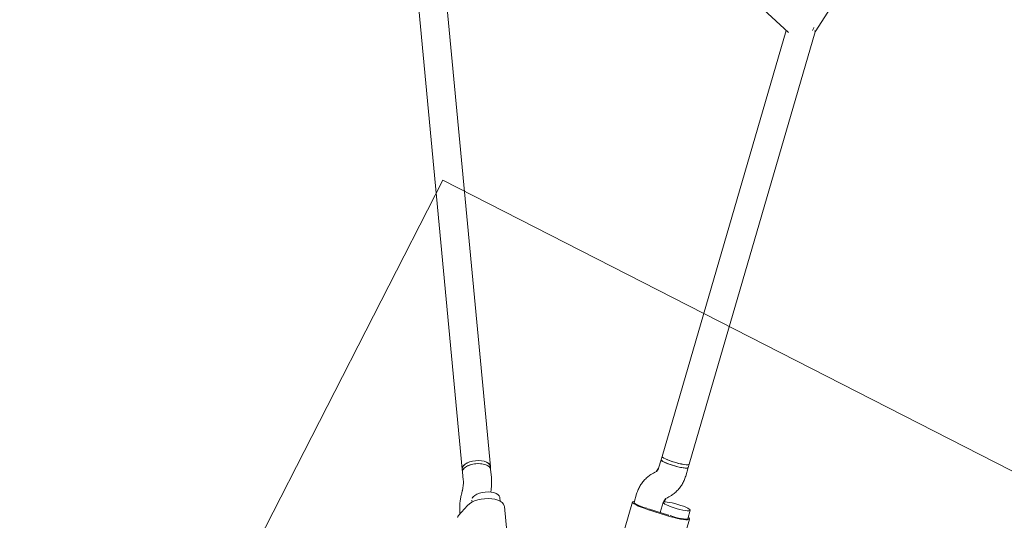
# Model space of a CAD drawing. Extents: x 5459245 to 5462690, y 5971016 to 5972523.
# Tile 102 of 136: x 5462452.728 to 5462453.286, y 5972211.459 to 5972211.743. Entities that reach past the tile are written whole.
import ezdxf

# ---------------------------------------------------------------- set-up
doc = ezdxf.new("R2010")
doc.units = 0
doc.layers.add('A_MAŁA ARCHITEKTURA', color=195, linetype='CONTINUOUS', lineweight=9)

# ---------------------------------------------------------------- blocks, each defined once
blk = doc.blocks.new('A$C43995eb0')
at = {"layer": 'A_MAŁA ARCHITEKTURA'}
for q in [(3092.12, 1481.29), (3692.12, 908.38)]:
    blk.add_line((3092.12, 908.38), q, dxfattribs=at)
at = {"layer": 'A_MAŁA ARCHITEKTURA', "linetype": 'Continuous'}
for p, q in [((3227.92, 1125.75), (3199.67, 1120.35)), ((3199.9, 1119.36), (3195.05, 1118.43)), ((3172.08, 1105.99), (2921.21, 1058.06)), ((3174.03, 1106.36), (3172.08, 1105.99)), ((3178.91, 1107.29), (3174.03, 1106.36)), ((3205.1, 1096.9), (3203.14, 1108.61)), ((3205.63, 1096.55), (3203.66, 1108.26)), ((3194.9, 1103.38), (3193.8, 1104.14)), ((3197.77, 1102.84), (3197.63, 1102.81)), ((3198.05, 1102.71), (3203.94, 1103.84)), ((2927.99, 1043.07), (3175.09, 1090.27)), ((3175.09, 1090.27), (3177.03, 1090.64)), ((3177.03, 1090.64), (3181.91, 1091.58)), ((3184.65, 1091.01), (3185.75, 1090.25)), ((3205.76, 1087.04), (3233.99, 1092.43)), ((3200.64, 1087.1), (3205.52, 1088.03)), ((2921.26, 1058.07), (2742.53, 1075.11)), ((2850.06, 768.02), (2928.45, 1044.69)), ((3263.04, 1037.61), (3241.06, 1023.63)), ((3239.48, 1020.17), (3237.77, 1019.08)), ((3224.42, 1006.17), (2834.96, 758.41)), ((3225.89, 1007.11), (3224.42, 1006.17)), ((3229.57, 1009.45), (3225.89, 1007.11)), ((3246.36, 1005.58), (3247.23, 1006.14)), ((3257.49, 1002.88), (3250.05, 1004.77)), ((3256.27, 1003.05), (3256.43, 1003.15)), ((3233.01, 992.67), (3234.48, 993.61)), ((3234.48, 993.61), (3238.16, 995.95)), ((3244.04, 998.3), (3245.36, 998.6)), ((2841.27, 743.46), (3233.01, 992.67))]:
    blk.add_line(p, q, dxfattribs=at)
at = {"layer": 'A_MAŁA ARCHITEKTURA', "linetype": 'Continuous', "flags": 128}
for points in [[(3197.96, 1109.63), (3197.64, 1111.33), (3197.28, 1113), (3196.88, 1114.55), (3196.46, 1115.91), (3196.05, 1117.03), (3195.67, 1117.84), (3195.32, 1118.31), (3195.03, 1118.43), (3194.82, 1118.17), (3194.68, 1117.56), (3194.63, 1116.62), (3194.67, 1115.4), (3194.8, 1113.95), (3195.01, 1112.35), (3195.29, 1110.66), (3195.63, 1108.97), (3196.02, 1107.35), (3196.43, 1105.89), (3196.84, 1104.64), (3197.24, 1103.67), (3197.61, 1103.02), (3197.93, 1102.73), (3198.19, 1102.8), (3198.36, 1103.24), (3198.46, 1104.01), (3198.46, 1105.1), (3198.38, 1106.44), (3198.2, 1107.98), (3197.96, 1109.63)], [(3203.66, 1108.26), (3203.3, 1110.25), (3202.88, 1112.22), (3202.43, 1114.1), (3201.95, 1115.82), (3201.46, 1117.33), (3200.98, 1118.58), (3200.53, 1119.52), (3200.12, 1120.11), (3199.76, 1120.35), (3199.47, 1120.22), (3199.26, 1119.73), (3199.17, 1119.22)], [(3202.96, 1109.59), (3202.69, 1111.24), (3202.36, 1112.9), (3201.99, 1114.49), (3201.59, 1115.96), (3201.19, 1117.22), (3200.79, 1118.23), (3200.42, 1118.93), (3200.1, 1119.3), (3199.9, 1119.36)], [(3174.99, 1097.19), (3174.68, 1098.89), (3174.31, 1100.55), (3173.91, 1102.11), (3173.5, 1103.47), (3173.09, 1104.59), (3172.7, 1105.4), (3172.36, 1105.87), (3172.08, 1105.99)], [(3172.09, 1105.99), (3172.38, 1105.85), (3172.73, 1105.36), (3173.12, 1104.52), (3173.53, 1103.39), (3173.94, 1102.01), (3174.34, 1100.45), (3174.7, 1098.78), (3175.01, 1097.08), (3175.26, 1095.43), (3175.42, 1093.91), (3175.5, 1092.58), (3175.49, 1091.52), (3175.39, 1090.76), (3175.21, 1090.34), (3175.09, 1090.27)], [(3174.03, 1106.36), (3174.15, 1106.35), (3174.47, 1106.05), (3174.84, 1105.4), (3175.24, 1104.43), (3175.65, 1103.19), (3176.06, 1101.72), (3176.44, 1100.1), (3176.79, 1098.41), (3177.07, 1096.72), (3177.28, 1095.12), (3177.41, 1093.67), (3177.45, 1092.45), (3177.4, 1091.51), (3177.26, 1090.9), (3177.05, 1090.65), (3177.03, 1090.64)], [(3176.94, 1097.56), (3176.62, 1099.26), (3176.26, 1100.93), (3175.86, 1102.48), (3175.44, 1103.84), (3175.03, 1104.96), (3174.65, 1105.77), (3174.3, 1106.24), (3174.03, 1106.36)], [(3175.09, 1090.27), (3175.22, 1090.36), (3175.4, 1090.79), (3175.49, 1091.57), (3175.5, 1092.66), (3175.41, 1094), (3175.24, 1095.53), (3174.99, 1097.19)], [(3177.03, 1090.64), (3177.17, 1090.73), (3177.34, 1091.17), (3177.44, 1091.94), (3177.44, 1093.03), (3177.35, 1094.37), (3177.18, 1095.91), (3176.94, 1097.56)], [(3204.87, 1087.91), (3204.89, 1087.87), (3205.3, 1087.27), (3205.66, 1087.03), (3205.95, 1087.16), (3206.16, 1087.66), (3206.29, 1088.5), (3206.33, 1089.66), (3206.28, 1091.09), (3206.14, 1092.76), (3205.92, 1094.6), (3205.63, 1096.55)], [(3205.25, 1095.93), (3205.53, 1094.28), (3205.75, 1092.69), (3205.88, 1091.25), (3205.94, 1090.02), (3205.9, 1089.05), (3205.79, 1088.39), (3205.59, 1088.06), (3205.52, 1088.03)], [(2921.23, 1056.25), (2919.55, 1056.23), (2919.35, 1056.2)], [(3250.05, 1004.77), (3248.74, 1005.25), (3247.37, 1006.04), (3245.99, 1007.12), (3244.64, 1008.44), (3243.37, 1009.96), (3242.23, 1011.63), (3241.24, 1013.39), (3240.45, 1015.19), (3239.89, 1016.95), (3239.56, 1018.63), (3239.48, 1020.17), (3239.66, 1021.5), (3240.09, 1022.59), (3240.76, 1023.4), (3241.06, 1023.63)], [(3244.3, 1005.37), (3243.18, 1005.8), (3242.01, 1006.54), (3240.84, 1007.55), (3239.73, 1008.78), (3238.73, 1010.18), (3237.88, 1011.68), (3237.23, 1013.21), (3236.8, 1014.7), (3236.62, 1016.08), (3236.7, 1017.28), (3237.02, 1018.25), (3237.59, 1018.95), (3237.77, 1019.08)], [(3224.42, 1006.17), (3224.19, 1006), (3223.65, 1005.28), (3223.34, 1004.29), (3223.28, 1003.07), (3223.48, 1001.68), (3223.92, 1000.19), (3224.59, 998.66), (3225.45, 997.16), (3226.46, 995.78), (3227.58, 994.56), (3228.75, 993.57), (3229.92, 992.85), (3231.04, 992.44), (3232.04, 992.36), (3232.89, 992.6), (3233.01, 992.67)], [(3230.95, 992.46), (3229.84, 992.89), (3228.66, 993.63), (3227.49, 994.64), (3226.38, 995.87), (3225.38, 997.27), (3224.53, 998.77), (3223.88, 1000.3), (3223.45, 1001.79), (3223.28, 1003.17), (3223.35, 1004.37), (3223.68, 1005.35), (3224.24, 1006.04), (3224.42, 1006.17)], [(3232.42, 993.39), (3231.3, 993.82), (3230.13, 994.56), (3228.96, 995.57), (3227.85, 996.81), (3226.84, 998.21), (3226, 999.71), (3225.35, 1001.24), (3224.92, 1002.73), (3224.74, 1004.1), (3224.82, 1005.31), (3225.14, 1006.28), (3225.71, 1006.97), (3225.89, 1007.11)], [(3225.89, 1007.11), (3225.4, 1006.66), (3224.95, 1005.83), (3224.75, 1004.73), (3224.8, 1003.43), (3225.1, 1001.99), (3225.65, 1000.47), (3226.4, 998.95), (3227.33, 997.49), (3228.39, 996.17), (3229.54, 995.04), (3230.72, 994.16), (3231.87, 993.57), (3232.95, 993.3), (3233.89, 993.35), (3234.48, 993.61)]]:
    blk.add_lwpolyline(points, dxfattribs=at)
at = {"layer": 'A_MAŁA ARCHITEKTURA', "linetype": 'Continuous'}
for centre, radius, start, end in [((3151.96, 1100.04), 51.89, 9.5099, 10.6122), ((3156.67, 1088.78), 49.11, 8.3699, 9.5135), ((3245.09, 1007.72), 2.48, 251.3977, 300.5831), ((3258.57, 1006.2), 3.49, 251.9565, 300.0243), ((3233.21, 995.74), 2.48, 251.3977, 300.5831), ((3231.75, 994.81), 2.48, 251.3977, 300.5831)]:
    blk.add_arc(centre, radius, start, end, dxfattribs=at)
blk.add_ellipse((2921.64, 1050), major_axis=(-0.38, 8.07), ratio=0.219977, start_param=0.031417, end_param=0.827, dxfattribs=at)
blk.add_ellipse((2921.64, 1050), major_axis=(-0.38, 8.07), ratio=0.219977, start_param=0.031417, end_param=0.827, dxfattribs=at)
for points, knots in [([(3193.8, 1104.14), (3193.32, 1104.45), (3192.16, 1105.22), (3190.16, 1106.19), (3187.81, 1107), (3185.37, 1107.5), (3182.89, 1107.69), (3180.73, 1107.6), (3179.41, 1107.38), (3178.91, 1107.29)], [0, 0, 0, 0, 0.108597, 0.267489, 0.426393, 0.585299, 0.744257, 0.903309, 1, 1, 1, 1]), ([(3197.63, 1102.81), (3197.53, 1102.8), (3197.07, 1102.72), (3196.28, 1102.76), (3195.47, 1103.01), (3195.05, 1103.28), (3194.9, 1103.38)], [0, 0, 0, 0, 0.107227, 0.452378, 0.808587, 1, 1, 1, 1]), ([(3181.91, 1091.58), (3182.02, 1091.59), (3182.47, 1091.67), (3183.27, 1091.63), (3184.08, 1091.38), (3184.5, 1091.11), (3184.65, 1091.01)], [0, 0, 0, 0, 0.1072268, 0.4523784, 0.8085874, 1, 1, 1, 1]), ([(3185.75, 1090.25), (3186.22, 1089.94), (3187.38, 1089.17), (3189.39, 1088.2), (3191.74, 1087.39), (3194.17, 1086.89), (3196.65, 1086.7), (3198.82, 1086.79), (3200.14, 1087.01), (3200.64, 1087.1)], [0, 0, 0, 0, 0.108597, 0.267489, 0.426393, 0.585299, 0.744257, 0.903309, 1, 1, 1, 1]), ([(3237.37, 1013.03), (3237.22, 1012.99), (3236.29, 1012.71), (3234.64, 1012.07), (3232.45, 1011.09), (3230.77, 1010.19), (3229.85, 1009.62), (3229.57, 1009.45)], [0, 0, 0, 0, 0.053013, 0.326816, 0.602556, 0.88309, 1, 1, 1, 1]), ([(3245.36, 998.6), (3245.77, 998.7), (3246.97, 998.99), (3248.93, 999.58), (3251.2, 1000.42), (3253.39, 1001.41), (3255.07, 1002.31), (3256, 1002.88), (3256.27, 1003.05)], [0, 0, 0, 0, 0.107643, 0.307813, 0.507945, 0.709493, 0.914546, 1, 1, 1, 1]), ([(3238.16, 995.95), (3238.31, 996.04), (3238.75, 996.31), (3239.63, 996.78), (3240.83, 997.31), (3242.15, 997.79), (3243.25, 998.11), (3243.87, 998.26), (3244.04, 998.3)], [0, 0, 0, 0, 0.106744, 0.300206, 0.501478, 0.709731, 0.921338, 1, 1, 1, 1])]:
    blk.add_open_spline(points, degree=3, knots=knots, dxfattribs=at)

msp = doc.modelspace()

# ---------------------------------------------------------------- block references
at = {"layer": 'A_MAŁA ARCHITEKTURA', "xscale": 0.001, "yscale": 0.001, "zscale": 0.001, "rotation": 242.9301705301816}
msp.add_blockref('A$C43995eb0', (5462453.5658, 5972214.81866), dxfattribs=at)

doc.saveas('drawing.dxf')
